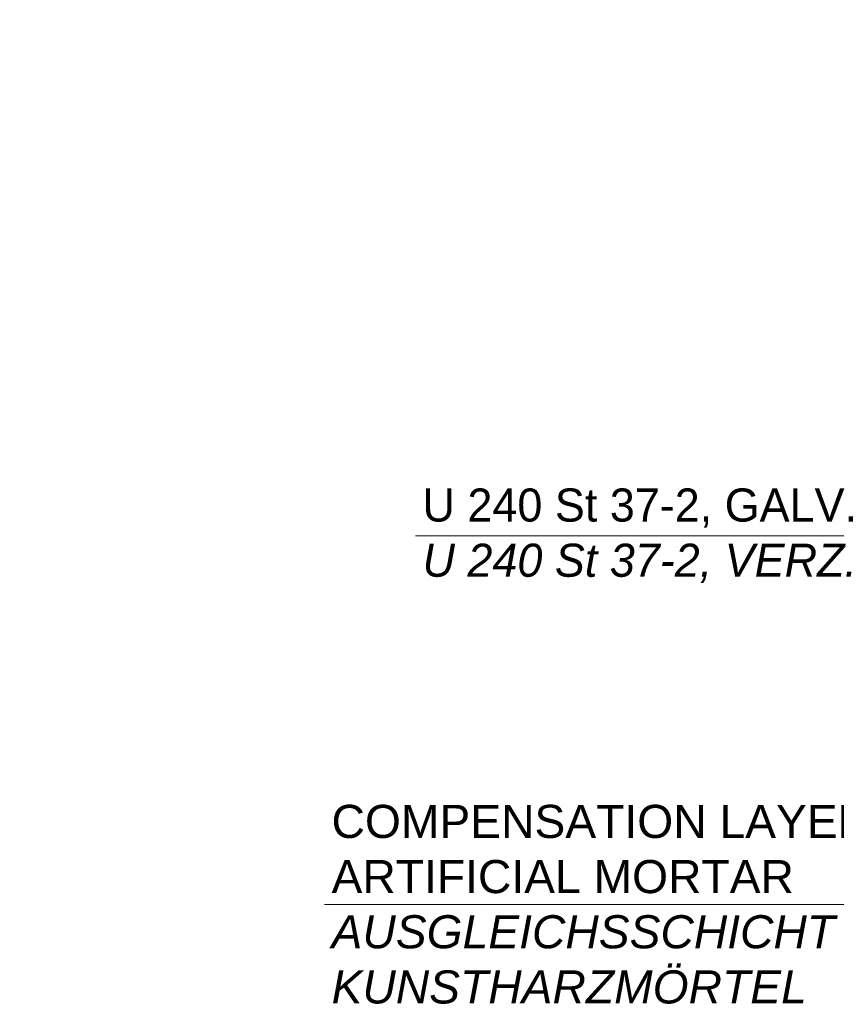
# Model space of a CAD drawing. Header units: millimetres. Extents: x -6179 to 46156, y -8419 to 8561.
# Tile 34 of 105: x 5368 to 6602, y -7369 to -5881. Entities that reach past the tile are written whole.
import ezdxf

# ---------------------------------------------------------------- set-up
doc = ezdxf.new("R2010")
doc.units = ezdxf.units.MM
doc.layers.add('Beschriftung', color=7, linetype='Continuous')
doc.layers.add('Text', color=7, linetype='Continuous')
doc.styles.add('Arial_Standard', font='arial.ttf')
doc.styles.add('LBB3.5M1000', font='isocp.shx', dxfattribs={"height": 3.5})

msp = doc.modelspace()

# ---------------------------------------------------------------- linework, layer by layer
at = {"layer": 'Text', "lineweight": 9}
for p, q in [((6694.37911, -6660.92239), (5965.78864, -6660.92114)), ((6796.98205, -7217.88257), (5828.5525, -7217.88132))]:
    msp.add_line(p, q, dxfattribs=at)

# ---------------------------------------------------------------- texts
at = {"layer": 'Beschriftung', "char_height": 200, "attachment_point": 1, "style": 'LBB3.5M1000'}
for s, insert, width in [('\\pi100.47;{\\fArial|b0|i0|c0|p34;\\H0.5x;DETAIL "2"}', (-5361.57918, -5881.43389), 888.3914863), ('\\pi73.559;{\\fArial|b0|i0|c0|p34;\\H0.5x;DETAIL "3"}', (-176.54116, -6008.56737), 834.5667764)]:
    msp.add_mtext(s, dxfattribs=dict(at, insert=insert, width=width))
at = {"layer": 'Text', "char_height": 50, "width": 1987.9879559, "attachment_point": 4, "style": 'Arial_Standard'}
for s, insert in [('U 240 St 37-2, GALV.\\P{\\fArial|b0|i1|c0|p34;U 240 St 37-2, VERZ.}', (5976.32868, -6660.92239)), ('COMPENSATION LAYER OF\\PARTIFICIAL MORTAR\\P{\\fArial|b0|i1|c0|p34;AUSGLEICHSSCHICHT AUS\\PKUNSTHARZMÖRTEL}', (5839.09253, -7217.88257))]:
    msp.add_mtext(s, dxfattribs=dict(at, insert=insert))

doc.saveas('drawing.dxf')
